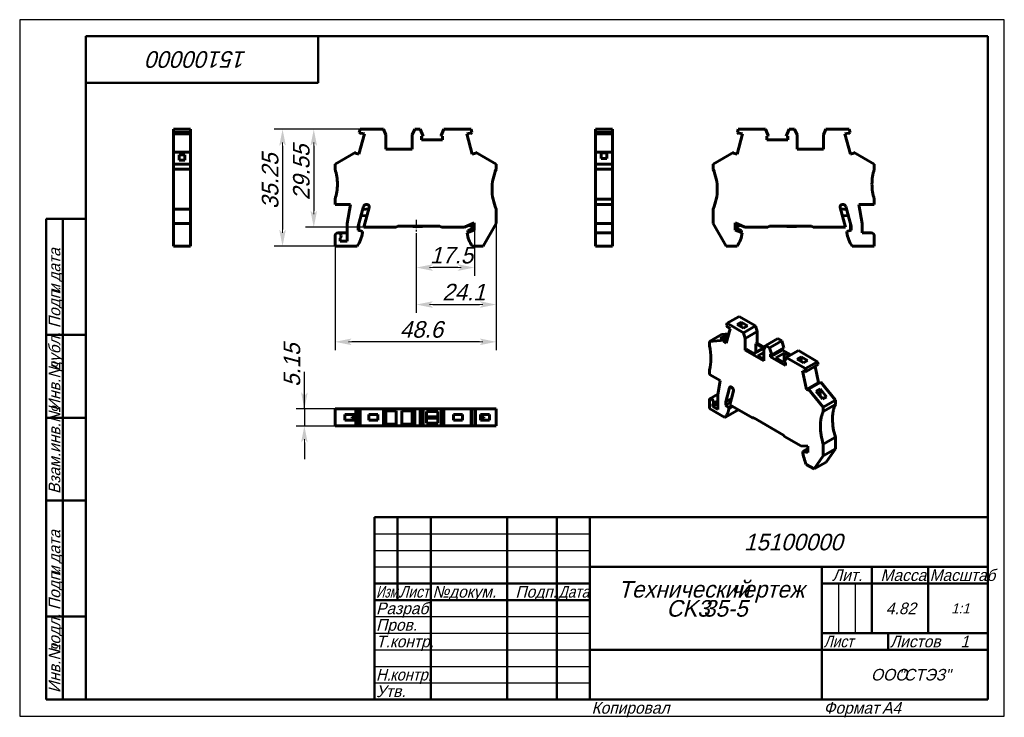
# Model space of a CAD drawing. Header units: millimetres. Extents: x 0 to 297, y 0 to 210.
import ezdxf

# ---------------------------------------------------------------- set-up
doc = ezdxf.new("R2010")
doc.units = ezdxf.units.MM
doc.linetypes.add('CENTER_per1_scale0.079724', pattern=[4.05, 2.53125, -0.50625, 0.50625, -0.50625])
doc.styles.add('TextStyle_1', font='T-FLEX Type A.TTF', dxfattribs={"oblique": 15, "height": 5})
doc.styles.add('TextStyle_2', font='T-FLEX Type A.TTF', dxfattribs={"oblique": 15, "height": 3.5})
doc.styles.add('TextStyle_3', font='T-FLEX Type A.TTF', dxfattribs={"width": 0.744064, "oblique": 15, "height": 3.5})
doc.styles.add('TextStyle_4', font='T-FLEX Type A.TTF', dxfattribs={"width": 0.883061, "oblique": 15, "height": 3.5})
doc.styles.add('TextStyle_5', font='T-FLEX Type A.TTF', dxfattribs={"width": 0.94413, "oblique": 15, "height": 3.5})
doc.styles.add('TextStyle_6', font='T-FLEX Type A.TTF', dxfattribs={"width": 0.98844, "oblique": 15, "height": 3.5})
doc.styles.add('TextStyle_7', font='T-FLEX Type A.TTF', dxfattribs={"oblique": 15, "height": 5})
doc.styles.add('TextStyle_8', font='T-FLEX Type A.TTF', dxfattribs={"oblique": 15, "height": 3})
doc.styles.add('TextStyle_9', font='T-FLEX Type A.TTF', dxfattribs={"oblique": 15, "height": 3.5})
doc.dimstyles.new('DIM_ST_1', dxfattribs={"dimtxt": 5, "dimasz": 5, "dimexe": 2.5, "dimexo": 0, "dimtad": 1, "dimrnd": 0.01, "dimdsep": 46, "dimtxsty": 'TextStyle_1', "dimblk": 'Arrow_3_C7_Status', "dimcen": 0.09, "dimclrd": 7, "dimclre": 7, "dimclrt": 7, "dimazin": 0, "dimtfac": 1, "dimtdec": 0, "dimtmove": 0, "dimatfit": 0, "dimldrblk": 'NONE', "dimfxl": 1, "dimtvp": 1, "dimtolj": 1, "dimarcsym": 0})

# ---------------------------------------------------------------- blocks, each defined once
blk = doc.blocks.new('Arrow_3_C7_Status')
at = {"color": 7, "linetype": 'Continuous', "lineweight": 0}
blk.add_line((-1, 0), (-0.8, 0), dxfattribs=at)
at = {"color": 7}
blk.add_solid([(-1, -0.2), (0, 0), (-0.8, 0), (-1, 0.2)], dxfattribs=at)
blk = doc.blocks.new('*D5')
at = {"color": 7, "lineweight": -2}
for p, q in [((102.7, 176.96), (76.79, 176.96)), ((79.29, 171.96), (79.29, 146.71)), ((95.14, 141.71), (76.79, 141.71))]:
    blk.add_line(p, q, dxfattribs=at)
at = {"layer": 'Defpoints', "color": 0}
for p in [(102.7, 176.96), (79.29, 141.71), (95.14, 141.71)]:
    blk.add_point(p, dxfattribs=at)
at = {"color": 7, "lineweight": -2, "xscale": 5, "yscale": 5, "zscale": 5}
for p, rotation in [((79.29, 176.96), 89.99999999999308), ((79.29, 141.71), 269.9999999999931)]:
    blk.add_blockref('Arrow_3_C7_Status', p, dxfattribs=dict(at, rotation=rotation))
blk = doc.blocks.new('_None')
blk = doc.blocks.new('*D6')
at = {"color": 7, "lineweight": -2}
for p, q in [((143.74, 148.56), (143.74, 110.37)), ((95.14, 141.71), (95.14, 110.37)), ((138.74, 112.87), (100.14, 112.87))]:
    blk.add_line(p, q, dxfattribs=at)
at = {"layer": 'Defpoints', "color": 0}
for p in [(143.74, 148.56), (95.14, 141.71), (95.14, 112.87)]:
    blk.add_point(p, dxfattribs=at)
at = {"color": 7, "lineweight": -2, "xscale": 5, "yscale": 5, "zscale": 5, "rotation": 180}
blk.add_blockref('Arrow_3_C7_Status', (95.14, 112.87), dxfattribs=at)
at = {"color": 7, "lineweight": -2, "xscale": 5, "yscale": 5, "zscale": 5}
blk.add_blockref('Arrow_3_C7_Status', (143.74, 112.87), dxfattribs=at)
blk = doc.blocks.new('*D7')
at = {"color": 7, "lineweight": -2}
for p, q in [((102.7, 176.96), (86.2, 176.96)), ((88.7, 171.96), (88.7, 152.41)), ((103.8, 147.41), (86.2, 147.41))]:
    blk.add_line(p, q, dxfattribs=at)
at = {"layer": 'Defpoints', "color": 0}
for p in [(102.7, 176.96), (88.7, 147.41), (103.8, 147.41)]:
    blk.add_point(p, dxfattribs=at)
at = {"color": 7, "lineweight": -2, "xscale": 5, "yscale": 5, "zscale": 5}
for p, rotation in [((88.7, 176.96), 89.99999999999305), ((88.7, 147.41), 269.9999999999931)]:
    blk.add_blockref('Arrow_3_C7_Status', p, dxfattribs=dict(at, rotation=rotation))
blk = doc.blocks.new('*D8')
at = {"color": 7, "lineweight": -2}
for p, q in [((119.64, 145.64), (119.64, 132.76)), ((137.14, 146.51), (137.14, 132.76)), ((132.14, 135.26), (124.64, 135.26))]:
    blk.add_line(p, q, dxfattribs=at)
at = {"layer": 'Defpoints', "color": 0}
for p in [(119.64, 145.64), (137.14, 146.51), (119.64, 135.26)]:
    blk.add_point(p, dxfattribs=at)
at = {"color": 7, "lineweight": -2, "xscale": 5, "yscale": 5, "zscale": 5, "rotation": 180}
blk.add_blockref('Arrow_3_C7_Status', (119.64, 135.26), dxfattribs=at)
at = {"color": 7, "lineweight": -2, "xscale": 5, "yscale": 5, "zscale": 5}
blk.add_blockref('Arrow_3_C7_Status', (137.14, 135.26), dxfattribs=at)
blk = doc.blocks.new('*D9')
at = {"color": 7, "lineweight": -2}
for p, q in [((143.74, 148.56), (143.74, 121.61)), ((119.64, 145.64), (119.64, 121.61)), ((124.64, 124.11), (138.74, 124.11))]:
    blk.add_line(p, q, dxfattribs=at)
at = {"layer": 'Defpoints', "color": 0}
for p in [(143.74, 148.56), (119.64, 145.64), (143.74, 124.11)]:
    blk.add_point(p, dxfattribs=at)
at = {"color": 7, "lineweight": -2, "xscale": 5, "yscale": 5, "zscale": 5, "rotation": 180}
blk.add_blockref('Arrow_3_C7_Status', (119.64, 124.11), dxfattribs=at)
at = {"color": 7, "lineweight": -2, "xscale": 5, "yscale": 5, "zscale": 5}
blk.add_blockref('Arrow_3_C7_Status', (143.74, 124.11), dxfattribs=at)
blk = doc.blocks.new('*D10')
at = {"color": 7, "lineweight": -2}
for p, q in [((85.87, 92.64), (85.87, 103.78)), ((85.87, 97.64), (85.87, 102.64)), ((95.14, 92.64), (83.37, 92.64)), ((85.87, 92.64), (85.87, 87.49)), ((95.14, 87.49), (83.37, 87.49)), ((85.87, 82.49), (85.87, 77.49))]:
    blk.add_line(p, q, dxfattribs=at)
at = {"layer": 'Defpoints', "color": 0}
for p in [(95.14, 92.64), (85.87, 87.49), (95.14, 87.49)]:
    blk.add_point(p, dxfattribs=at)
at = {"color": 7, "lineweight": -2, "xscale": 5, "yscale": 5, "zscale": 5}
for p, rotation in [((85.87, 92.64), 269.9999999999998), ((85.87, 87.49), 89.99999999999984)]:
    blk.add_blockref('Arrow_3_C7_Status', p, dxfattribs=dict(at, rotation=rotation))
blk = doc.blocks.new('_FR1Страница_1')
at = {"color": 7, "linetype": 'Continuous', "lineweight": 25}
for p, q in [((0, 210), (0, 0)), ((297, 210), (0, 210)), ((297, 0), (297, 210)), ((107, 55), (172, 55)), ((107, 50), (172, 50)), ((107, 45), (172, 45)), ((247, 40), (247, 25)), ((252, 40), (252, 25)), ((107, 30), (172, 30)), ((107, 25), (172, 25)), ((107, 20), (172, 20)), ((242, 20), (292, 20)), ((262, 20), (262, 20)), ((107, 15), (172, 15)), ((107, 10), (172, 10)), ((0, 0), (297, 0))]:
    blk.add_line(p, q, dxfattribs=at)
at = {"color": 7, "linetype": 'Continuous', "lineweight": 50}
for p, q in [((20, 5), (20, 205)), ((20, 205), (292, 205)), ((90, 191), (90, 205)), ((292, 205), (292, 5)), ((20, 191), (90, 191)), ((8, 5), (8, 150)), ((8, 150), (20, 150)), ((13, 150), (13, 5)), ((8, 115), (20, 115)), ((8, 90), (20, 90)), ((20, 65), (8, 65)), ((107, 5), (107, 60)), ((107, 60), (292, 60)), ((114, 60), (114, 35)), ((124, 60), (124, 5)), ((147, 60), (147, 5)), ((162, 60), (162, 5)), ((172, 60), (172, 5)), ((172, 45), (292, 45)), ((242, 45), (242, 5)), ((257, 45), (257, 25)), ((274, 45), (274, 25)), ((107, 40), (172, 40)), ((242, 40), (292, 40)), ((107, 35), (172, 35)), ((8, 30), (20, 30)), ((242, 25), (292, 25)), ((262, 25), (262, 20)), ((172, 20), (292, 20)), ((20, 5), (8, 5)), ((292, 5), (20, 5))]:
    blk.add_line(p, q, dxfattribs=at)
at = {"color": 7, "oblique": 15}
for s, height, rotation, style, p in [('15100000', 5, 180, 'TextStyle_7', (68.52, 200.5)), ('дата', 3.5, 90, 'TextStyle_2', (12.25, 131.01)), ('Подп.', 3.5, 90, 'TextStyle_2', (12.25, 117)), ('и', 3.5, 90, 'TextStyle_2', (12.25, 127.51)), ('дубл.', 3.5, 90, 'TextStyle_2', (12.25, 104.01)), ('Инв.№', 3.5, 90, 'TextStyle_2', (12.25, 92)), ('Взам.инв.№', 3.5, 90, 'TextStyle_2', (12.25, 67)), ('дата', 3.5, 90, 'TextStyle_2', (12.25, 46.01)), ('Подп.', 3.5, 90, 'TextStyle_2', (12.25, 32)), ('и', 3.5, 90, 'TextStyle_2', (12.25, 42.51)), ('подл.', 3.5, 90, 'TextStyle_2', (12.25, 19.01)), ('Инв.№', 3.5, 90, 'TextStyle_2', (12.25, 7))]:
    blk.add_text(s, height=height, rotation=rotation, dxfattribs=dict(at, style=style)).set_placement(p)
for s, height, style, p in [('15100000', 5, 'TextStyle_7', (218.48, 50)), ('Лит.', 3.5, 'TextStyle_2', (245.03, 40.76)), ('Масса', 3.5, 'TextStyle_2', (259.65, 40.76)), ('№', 3.5, 'TextStyle_2', (124.5, 35.75)), ('Подп.', 3.5, 'TextStyle_2', (149.53, 35.75)), ('Технический', 5, 'TextStyle_7', (180.55, 35.75)), ('чертеж', 5, 'TextStyle_7', (214.51, 35.75)), ('докум.', 3.5, 'TextStyle_2', (129.5, 35.75)), ('Разраб.', 3.5, 'TextStyle_2', (107.5, 30.75)), ('CK3', 5, 'TextStyle_7', (195.07, 30)), ('35-5', 5, 'TextStyle_7', (206.15, 30)), ('4.82', 3.5, 'TextStyle_2', (261.28, 30.75)), ('1:1', 3, 'TextStyle_8', (280.99, 31)), ('Пров.', 3.5, 'TextStyle_2', (107.5, 25.75)), ('Т.контр.', 3.5, 'TextStyle_2', (107.5, 20.75)), ('Листов', 3.5, 'TextStyle_2', (262.5, 20.75)), ('1', 3.5, 'TextStyle_9', (283.78, 20.75)), ('ООО', 3.5, 'TextStyle_2', (256.78, 10.75)), ('"СТЭЗ"', 3.5, 'TextStyle_2', (265.03, 10.75)), ('Утв.', 3.5, 'TextStyle_2', (107.5, 5.75)), ('Копировал', 3.5, 'TextStyle_2', (172.5, 0.75)), ('Формат', 3.5, 'TextStyle_2', (242.5, 0.75)), ('A4', 3.5, 'TextStyle_2', (260.12, 0.75))]:
    blk.add_text(s, height=height, dxfattribs=dict(at, style=style)).set_placement(p)
for s, style, width, p in [('Масштаб', 'TextStyle_6', 0.98844, (274.5, 40.76)), ('Изм.', 'TextStyle_3', 0.744064, (107.5, 35.75)), ('Лист', 'TextStyle_4', 0.883061, (114.5, 35.75)), ('Дата', 'TextStyle_4', 0.883061, (162.5, 35.75)), ('Лист', 'TextStyle_4', 0.883061, (242.5, 20.75)), ('Н.', 'TextStyle_5', 0.94413, (107.5, 10.75)), ('контр.', 'TextStyle_5', 0.94413, (111.75, 10.75))]:
    blk.add_text(s, height=3.5, dxfattribs=dict(at, style=style, width=width)).set_placement(p)
blk = doc.blocks.new('Страница_1')
at = {"color": 7, "linetype": 'Continuous', "lineweight": 60}
for p, q in [((51.505, 176.962), (46.355, 176.962)), ((46.355, 176.962), (46.355, 175.999)), ((46.355, 175.999), (46.355, 175.567)), ((46.355, 175.999), (51.505, 175.999)), ((51.505, 175.567), (46.355, 175.567)), ((46.355, 175.553), (46.355, 175.565)), ((46.355, 175.553), (51.505, 175.553)), ((46.355, 175.553), (46.355, 170.084)), ((51.505, 176.962), (51.505, 175.999)), ((51.505, 175.999), (51.505, 175.567)), ((51.505, 175.553), (51.505, 175.565)), ((51.505, 175.553), (51.505, 170.084)), ((103.975, 175.553), (102.338, 169.443)), ((102.438, 175.999), (102.696, 176.962)), ((102.871, 175.567), (102.438, 175.999)), ((102.696, 176.962), (109.717, 176.962)), ((102.871, 175.567), (102.941, 175.83)), ((102.941, 175.83), (103.975, 175.553)), ((109.717, 176.962), (110.436, 175.262)), ((110.436, 170.962), (110.436, 175.262)), ((118.436, 175.262), (119.154, 176.962)), ((118.436, 170.962), (118.436, 175.262)), ((119.154, 176.962), (120.826, 176.962)), ((120.826, 176.962), (121.751, 174.857)), ((127.125, 175.096), (127.945, 176.962)), ((127.945, 176.962), (136.176, 176.962)), ((134.897, 175.553), (135.93, 175.83)), ((134.897, 175.553), (136.534, 169.443)), ((135.93, 175.83), (136.001, 175.567)), ((136.434, 175.999), (136.001, 175.567)), ((136.176, 176.962), (136.434, 175.999)), ((173.662, 175.999), (173.662, 176.962)), ((173.662, 176.962), (178.812, 176.962)), ((173.662, 175.567), (173.662, 175.999)), ((173.662, 175.999), (178.812, 175.999)), ((178.812, 175.567), (173.662, 175.567)), ((173.662, 175.565), (173.662, 175.553)), ((173.662, 175.553), (178.812, 175.553)), ((173.662, 175.553), (173.662, 170.084)), ((178.812, 175.999), (178.812, 176.962)), ((178.812, 175.567), (178.812, 175.999)), ((178.812, 175.565), (178.812, 175.553)), ((178.812, 175.553), (178.812, 170.084)), ((218.01, 175.553), (216.373, 169.443)), ((216.731, 176.962), (216.473, 175.999)), ((216.473, 175.999), (216.906, 175.567)), ((224.961, 176.962), (216.731, 176.962)), ((216.976, 175.83), (216.906, 175.567)), ((218.01, 175.553), (216.976, 175.83)), ((225.781, 175.096), (224.961, 176.962)), ((232.08, 176.962), (231.155, 174.857)), ((233.752, 176.962), (232.08, 176.962)), ((234.471, 175.262), (233.752, 176.962)), ((234.471, 170.962), (234.471, 175.262)), ((243.189, 176.962), (242.471, 175.262)), ((242.471, 170.962), (242.471, 175.262)), ((250.21, 176.962), (243.189, 176.962)), ((249.965, 175.83), (248.932, 175.553)), ((248.932, 175.553), (250.569, 169.443)), ((250.036, 175.567), (249.965, 175.83)), ((250.036, 175.567), (250.468, 175.999)), ((250.468, 175.999), (250.21, 176.962)), ((121.751, 174.857), (121.223, 174.857)), ((121.223, 174.857), (121.223, 173.787)), ((121.223, 173.787), (127.548, 173.787)), ((127.125, 175.096), (127.125, 174.857)), ((127.548, 174.857), (127.125, 174.857)), ((127.548, 173.787), (127.548, 174.857)), ((225.358, 173.787), (225.358, 174.857)), ((225.358, 174.857), (225.781, 174.857)), ((225.358, 173.787), (231.683, 173.787)), ((225.781, 175.096), (225.781, 174.857)), ((231.155, 174.857), (231.683, 174.857)), ((231.683, 174.857), (231.683, 173.787)), ((46.355, 170.082), (46.355, 166.465)), ((46.355, 170.082), (51.505, 170.082)), ((51.505, 170.082), (51.505, 166.465)), ((95.136, 166.465), (101.401, 170.082)), ((101.304, 169.72), (101.401, 170.082)), ((102.338, 169.443), (101.304, 169.72)), ((110.436, 170.962), (118.436, 170.962)), ((137.567, 169.72), (136.534, 169.443)), ((137.47, 170.082), (137.567, 169.72)), ((137.47, 170.082), (143.736, 166.465)), ((173.662, 166.465), (173.662, 170.082)), ((178.812, 170.082), (173.662, 170.082)), ((175.387, 168.139), (175.387, 169.813)), ((175.387, 169.813), (177.087, 169.813)), ((177.087, 169.813), (177.087, 168.139)), ((178.812, 166.465), (178.812, 170.082)), ((215.436, 170.082), (209.171, 166.465)), ((215.436, 170.082), (215.339, 169.72)), ((215.339, 169.72), (216.373, 169.443)), ((242.471, 170.962), (234.471, 170.962)), ((250.569, 169.443), (251.602, 169.72)), ((257.771, 166.465), (251.505, 170.082)), ((251.602, 169.72), (251.505, 170.082)), ((46.355, 166.465), (51.505, 166.465)), ((46.355, 164.912), (46.355, 166.465)), ((48.08, 169.207), (49.78, 169.207)), ((48.08, 167.648), (48.08, 169.207)), ((49.78, 167.648), (48.08, 167.648)), ((49.78, 169.207), (49.78, 167.648)), ((51.505, 164.912), (51.505, 166.465)), ((95.136, 166.465), (95.136, 164.912)), ((143.736, 164.912), (143.736, 166.465)), ((173.662, 166.465), (173.662, 164.912)), ((173.662, 166.465), (178.812, 166.465)), ((177.087, 168.139), (175.387, 168.139)), ((178.812, 166.465), (178.812, 164.912)), ((209.171, 164.912), (209.171, 166.465)), ((257.771, 166.465), (257.771, 164.912)), ((46.355, 164.912), (51.505, 164.912)), ((46.355, 164.912), (46.355, 158.912)), ((51.505, 164.912), (51.505, 158.912)), ((173.662, 164.912), (178.812, 164.912)), ((173.662, 160.412), (173.662, 164.912)), ((178.812, 160.412), (178.812, 164.912)), ((173.662, 155.912), (173.662, 160.412)), ((178.812, 155.912), (178.812, 160.412)), ((46.355, 158.912), (46.355, 152.912)), ((51.505, 158.912), (51.505, 152.912)), ((95.136, 155.912), (95.136, 154.312)), ((173.662, 155.912), (173.662, 154.312)), ((173.662, 155.912), (178.812, 155.912)), ((178.812, 155.912), (178.812, 154.312)), ((257.771, 155.912), (257.771, 154.312)), ((46.355, 152.912), (46.355, 148.565)), ((46.355, 152.912), (51.505, 152.912)), ((51.505, 152.912), (51.505, 148.565)), ((99.748, 154.312), (95.136, 154.312)), ((98.736, 148.574), (99.748, 154.312)), ((103.745, 153.719), (102.136, 147.712)), ((103.492, 152.775), (105.276, 152.931)), ((103.797, 147.412), (105.396, 153.38)), ((143.736, 152.912), (143.736, 148.565)), ((178.812, 154.312), (173.662, 154.312)), ((173.662, 148.574), (173.662, 154.312)), ((178.812, 148.574), (178.812, 154.312)), ((209.171, 152.912), (209.171, 148.565)), ((249.109, 147.412), (247.51, 153.38)), ((249.414, 152.775), (247.631, 152.931)), ((249.161, 153.719), (250.771, 147.712)), ((253.159, 154.312), (257.771, 154.312)), ((254.171, 148.574), (253.159, 154.312)), ((46.355, 148.565), (46.355, 141.712)), ((51.505, 148.565), (46.355, 148.565)), ((51.505, 148.565), (51.505, 141.712)), ((98.736, 143.212), (98.736, 148.574)), ((102.969, 150.822), (104.752, 150.978)), ((137.136, 148.785), (134.192, 147.412)), ((137.136, 146.512), (137.136, 148.785)), ((143.736, 148.565), (139.792, 141.712)), ((173.662, 145.712), (173.662, 148.574)), ((173.662, 148.574), (178.812, 148.574)), ((178.812, 145.712), (178.812, 148.574)), ((209.171, 148.565), (213.114, 141.712)), ((215.771, 146.512), (215.771, 148.785)), ((215.771, 148.785), (218.714, 147.412)), ((249.937, 150.822), (248.154, 150.978)), ((254.171, 145.712), (254.171, 148.574)), ((96.036, 145.712), (98.736, 145.712)), ((102.136, 147.712), (102.136, 146.512)), ((102.136, 146.512), (103.436, 146.164)), ((102.271, 148.217), (102.271, 146.524)), ((102.271, 146.476), (102.271, 146.524)), ((103.436, 146.164), (103.436, 145.812)), ((113.516, 147.412), (103.797, 147.412)), ((114.036, 147.712), (113.516, 147.412)), ((126.686, 147.712), (114.036, 147.712)), ((118.511, 147.712), (118.571, 147.662)), ((118.571, 147.662), (121.471, 147.662)), ((121.531, 147.712), (121.471, 147.662)), ((127.205, 147.412), (126.686, 147.712)), ((134.192, 147.412), (127.205, 147.412)), ((134.948, 145.716), (137.136, 146.512)), ((135.146, 146.457), (136.671, 147.012)), ((135.146, 146.457), (135.146, 145.788)), ((136.671, 147.562), (135.46, 148.003)), ((136.671, 147.012), (136.671, 147.562)), ((173.662, 145.712), (173.662, 144.812)), ((173.662, 145.712), (174.662, 145.712)), ((178.812, 145.712), (174.663, 145.712)), ((178.812, 145.712), (178.812, 144.812)), ((217.958, 145.716), (215.771, 146.512)), ((216.235, 147.562), (217.447, 148.003)), ((216.235, 147.012), (216.235, 147.562)), ((217.76, 146.457), (216.235, 147.012)), ((217.76, 146.457), (217.76, 145.788)), ((218.714, 147.412), (225.701, 147.412)), ((225.701, 147.412), (226.221, 147.712)), ((226.221, 147.712), (238.871, 147.712)), ((231.376, 147.712), (231.435, 147.662)), ((234.335, 147.662), (231.435, 147.662)), ((234.395, 147.712), (234.335, 147.662)), ((238.871, 147.712), (239.39, 147.412)), ((239.39, 147.412), (249.109, 147.412)), ((250.771, 146.512), (249.471, 146.164)), ((249.471, 146.164), (249.471, 145.812)), ((250.635, 148.217), (250.635, 146.524)), ((250.635, 146.476), (250.635, 146.524)), ((250.771, 147.712), (250.771, 146.512)), ((254.171, 145.712), (256.871, 145.712)), ((95.136, 144.812), (95.136, 141.712)), ((96.636, 144.141), (96.636, 143.212)), ((96.636, 143.212), (98.736, 143.212)), ((173.662, 144.812), (173.662, 141.712)), ((178.812, 144.812), (178.812, 141.712)), ((257.771, 144.812), (257.771, 141.712)), ((51.505, 141.712), (46.355, 141.712)), ((101.777, 141.712), (95.136, 141.712)), ((139.792, 141.712), (136.484, 141.712)), ((178.812, 141.712), (173.662, 141.712)), ((213.114, 141.712), (216.422, 141.712)), ((251.13, 141.712), (257.771, 141.712)), ((217.024, 120.555), (213.383, 118.453)), ((217.024, 120.555), (221.989, 117.689)), ((214.287, 116.78), (213.129, 112.46)), ((213.2, 117.772), (213.383, 118.453)), ((213.506, 117.242), (213.2, 117.772)), ((213.383, 118.453), (218.347, 115.586)), ((213.506, 117.242), (213.556, 117.428)), ((213.506, 117.242), (213.663, 117.333)), ((213.556, 117.428), (214.287, 116.78)), ((216.434, 118.1), (217.636, 118.794)), ((218.343, 116.997), (216.434, 118.1)), ((217.636, 118.794), (219.545, 117.691)), ((217.636, 118.794), (217.636, 117.406)), ((219.545, 117.691), (218.343, 116.997)), ((218.347, 115.586), (221.989, 117.689)), ((218.856, 113.905), (222.497, 116.007)), ((221.989, 117.689), (222.497, 116.007)), ((222.497, 112.496), (222.497, 116.007)), ((211.678, 115.071), (208.037, 112.968)), ((208.037, 112.968), (212.467, 113.364)), ((208.037, 112.968), (208.037, 111.7)), ((211.307, 113.855), (212.509, 114.549)), ((213.358, 114.039), (211.307, 113.855)), ((211.678, 115.071), (213.882, 115.267)), ((212.399, 113.108), (213.469, 113.726)), ((212.399, 113.108), (212.467, 113.364)), ((213.129, 112.46), (212.399, 113.108)), ((212.467, 113.364), (213.537, 113.982)), ((212.509, 114.549), (213.718, 114.657)), ((212.509, 114.549), (212.509, 113.963)), ((213.588, 114.172), (213.358, 114.039)), ((218.347, 115.586), (218.856, 113.905)), ((218.856, 110.394), (218.856, 113.905)), ((225.02, 111.734), (228.662, 113.836)), ((229.844, 113.154), (226.203, 111.051)), ((228.662, 113.836), (229.844, 113.154)), ((229.844, 113.154), (230.498, 111.057)), ((218.856, 110.394), (219.262, 110.629)), ((218.856, 110.394), (224.512, 107.128)), ((221.49, 109.343), (219.262, 110.629)), ((224.318, 110.976), (221.49, 109.343)), ((222.091, 112.262), (222.497, 112.496)), ((222.091, 112.262), (224.318, 110.976)), ((222.091, 112.262), (222.091, 109.69)), ((222.497, 112.496), (224.766, 111.186)), ((224.512, 110.639), (225.02, 111.734)), ((224.512, 107.128), (224.512, 110.639)), ((225.02, 111.734), (226.203, 111.051)), ((226.203, 111.051), (226.857, 108.955)), ((230.125, 110.399), (226.483, 108.297)), ((230.498, 111.057), (226.857, 108.955)), ((230.125, 110.842), (230.125, 110.399)), ((232.633, 108.951), (230.125, 110.399)), ((231.237, 108.145), (234.878, 110.247)), ((234.878, 110.247), (240.698, 106.887)), ((222.692, 108.649), (224.512, 109.7)), ((224.512, 107.597), (222.692, 108.649)), ((226.483, 109.17), (226.483, 108.297)), ((226.857, 108.955), (226.483, 109.17)), ((226.483, 108.297), (230.956, 105.714)), ((228.083, 108.047), (230.558, 109.475)), ((230.523, 106.638), (228.083, 108.047)), ((230.558, 109.475), (232.05, 108.614)), ((230.558, 109.475), (230.558, 106.658)), ((230.657, 106.955), (231.237, 108.145)), ((230.657, 106.955), (230.657, 106.761)), ((231.237, 108.145), (237.056, 104.785)), ((234.536, 107.648), (235.738, 108.343)), ((236.445, 106.546), (234.536, 107.648)), ((235.738, 108.343), (237.647, 107.24)), ((235.738, 108.343), (235.738, 106.954)), ((237.647, 107.24), (236.445, 106.546)), ((208.037, 104.352), (208.037, 103.045)), ((230.696, 106.738), (230.523, 106.638)), ((230.956, 106.588), (230.657, 106.761)), ((230.956, 105.714), (230.956, 106.588)), ((236.152, 104.156), (237.31, 98.499)), ((236.152, 104.156), (236.883, 103.96)), ((236.883, 103.96), (236.933, 103.717)), ((240.698, 106.887), (237.056, 104.785)), ((237.056, 104.785), (237.239, 103.893)), ((237.239, 103.893), (240.88, 105.996)), ((239.957, 105.462), (240.951, 100.602)), ((240.698, 106.887), (240.88, 105.996)), ((211.298, 101.163), (208.037, 103.045)), ((210.582, 96.89), (211.298, 101.163)), ((237.239, 103.893), (236.933, 103.717)), ((214.125, 99.047), (212.987, 94.799)), ((214.161, 93.876), (215.292, 98.096)), ((215.3, 98.136), (215.255, 97.967)), ((237.31, 98.499), (240.951, 100.602)), ((238.04, 98.304), (237.31, 98.499)), ((237.972, 98.639), (241.614, 100.741)), ((237.972, 98.639), (242.402, 93.127)), ((237.972, 98.639), (238.04, 98.304)), ((240.263, 98.01), (241.465, 98.704)), ((241.239, 100.525), (240.951, 100.602)), ((241.465, 98.704), (243.374, 96.329)), ((241.465, 98.704), (241.465, 96.514)), ((241.614, 100.741), (246.044, 95.23)), ((208.037, 95.289), (208.037, 92.758)), ((210.614, 97.081), (208.223, 95.701)), ((210.582, 92.513), (210.582, 96.89)), ((212.987, 94.799), (214.666, 95.768)), ((214.762, 96.126), (214.666, 95.768)), ((214.666, 95.768), (214.666, 95.759)), ((214.762, 96.126), (214.765, 96.127)), ((214.762, 96.126), (214.762, 96.116)), ((215.255, 97.967), (215.257, 97.966)), ((242.172, 95.635), (240.263, 98.01)), ((243.374, 96.329), (242.172, 95.635)), ((242.402, 93.127), (246.044, 95.23)), ((246.044, 93.962), (246.044, 95.23)), ((95.136, 92.641), (95.136, 87.491)), ((95.136, 92.641), (101.401, 92.641)), ((101.401, 87.491), (101.401, 92.641)), ((102.338, 92.641), (101.403, 92.641)), ((102.338, 87.491), (102.338, 92.641)), ((102.436, 92.641), (102.338, 92.641)), ((102.438, 92.641), (102.438, 87.491)), ((102.438, 92.641), (102.696, 92.641)), ((102.696, 92.641), (109.717, 92.641)), ((102.696, 92.641), (102.696, 87.491)), ((109.717, 87.491), (109.717, 92.641)), ((109.717, 92.641), (110.436, 92.641)), ((110.436, 92.641), (118.436, 92.641)), ((110.436, 87.491), (110.436, 92.641)), ((118.436, 92.641), (118.436, 87.491)), ((118.436, 92.641), (119.154, 92.641)), ((119.154, 87.491), (119.154, 92.641)), ((119.154, 92.641), (120.826, 92.641)), ((120.826, 92.641), (120.826, 87.491)), ((120.826, 92.641), (121.751, 92.641)), ((121.751, 92.641), (121.751, 87.491)), ((127.123, 92.641), (121.753, 92.641)), ((127.125, 92.641), (127.945, 92.641)), ((127.125, 92.641), (127.125, 87.491)), ((127.945, 87.491), (127.945, 92.641)), ((127.945, 92.641), (136.176, 92.641)), ((136.176, 92.641), (136.176, 87.491)), ((136.176, 92.641), (136.434, 92.641)), ((136.434, 87.491), (136.434, 92.641)), ((136.436, 92.641), (136.534, 92.641)), ((137.468, 92.641), (136.534, 92.641)), ((136.534, 87.491), (136.534, 92.641)), ((137.47, 87.491), (137.47, 92.641)), ((137.47, 92.641), (143.736, 92.641)), ((143.736, 87.491), (143.736, 92.641)), ((212.733, 90.046), (208.037, 92.758)), ((209.097, 93.37), (210.582, 94.227)), ((209.097, 94.129), (209.097, 93.37)), ((209.097, 93.37), (210.582, 92.513)), ((209.123, 94.142), (210.582, 94.984)), ((216.374, 92.149), (212.733, 90.046)), ((212.987, 94.799), (212.987, 93.819)), ((212.987, 93.819), (214.358, 94.611)), ((212.987, 93.819), (213.906, 93.004)), ((213.906, 93.004), (214.788, 93.514)), ((213.906, 92.717), (215.037, 93.37)), ((213.906, 93.004), (213.906, 92.717)), ((221.034, 89.908), (214.161, 93.876)), ((242.402, 91.859), (246.044, 93.962)), ((242.402, 91.859), (242.402, 93.127)), ((98.036, 90.916), (100.936, 90.916)), ((98.036, 89.216), (98.036, 90.916)), ((100.936, 89.216), (98.036, 89.216)), ((100.421, 90.266), (100.291, 90.266)), ((100.291, 89.866), (100.291, 90.266)), ((100.421, 89.866), (100.291, 89.866)), ((100.421, 90.266), (100.421, 89.866)), ((100.421, 90.266), (100.936, 90.266)), ((100.421, 89.866), (100.936, 89.866)), ((100.936, 90.916), (100.936, 89.216)), ((105.286, 89.216), (105.286, 90.916)), ((105.286, 90.916), (107.986, 90.916)), ((107.986, 89.216), (105.286, 89.216)), ((107.986, 90.916), (107.986, 89.216)), ((110.436, 92.066), (113.586, 92.066)), ((113.586, 92.066), (113.586, 88.066)), ((115.286, 88.066), (115.286, 92.066)), ((115.286, 92.066), (118.436, 92.066)), ((122.661, 91.816), (126.111, 91.816)), ((122.661, 88.316), (122.661, 91.816)), ((122.661, 90.266), (126.111, 90.266)), ((122.661, 89.866), (126.111, 89.866)), ((126.111, 91.816), (126.111, 88.316)), ((130.886, 90.916), (133.586, 90.916)), ((130.886, 89.216), (130.886, 90.916)), ((133.586, 89.216), (130.886, 89.216)), ((133.586, 90.916), (133.586, 89.216)), ((138.986, 90.916), (141.686, 90.916)), ((138.986, 89.216), (138.986, 90.916)), ((138.986, 90.266), (139.321, 90.266)), ((138.986, 89.866), (139.321, 89.866)), ((141.686, 89.216), (138.986, 89.216)), ((140.021, 90.266), (139.321, 90.266)), ((139.321, 90.266), (139.321, 89.866)), ((140.021, 89.866), (139.321, 89.866)), ((140.021, 90.266), (140.021, 89.866)), ((141.686, 90.916), (141.686, 89.216)), ((221.401, 89.941), (221.034, 89.908)), ((230.346, 84.776), (221.401, 89.941)), ((95.136, 87.491), (101.401, 87.491)), ((102.338, 87.491), (101.403, 87.491)), ((102.436, 87.491), (102.338, 87.491)), ((102.438, 87.491), (102.696, 87.491)), ((102.696, 87.491), (109.717, 87.491)), ((109.717, 87.491), (110.436, 87.491)), ((113.586, 88.066), (110.436, 88.066)), ((110.436, 87.491), (118.436, 87.491)), ((118.436, 88.066), (115.286, 88.066)), ((118.436, 87.491), (119.154, 87.491)), ((119.154, 87.491), (120.826, 87.491)), ((120.826, 87.491), (121.751, 87.491)), ((121.753, 87.491), (127.123, 87.491)), ((126.111, 88.316), (122.661, 88.316)), ((127.125, 87.491), (127.945, 87.491)), ((127.945, 87.491), (136.176, 87.491)), ((136.176, 87.491), (136.434, 87.491)), ((136.436, 87.491), (136.534, 87.491)), ((137.468, 87.491), (136.534, 87.491)), ((137.47, 87.491), (143.736, 87.491)), ((230.713, 84.319), (230.346, 84.776)), ((235.654, 81.467), (230.713, 84.319)), ((242.402, 82.062), (246.044, 84.164)), ((246.044, 84.164), (246.044, 80.614)), ((237.735, 81.386), (235.654, 81.467)), ((237.735, 80.666), (236.189, 79.773)), ((237.735, 79.53), (237.735, 81.386)), ((242.402, 82.062), (242.402, 78.512)), ((246.044, 80.614), (242.402, 78.512)), ((246.044, 80.614), (243.255, 76.629)), ((236.189, 79.773), (237.735, 79.53)), ((242.402, 78.512), (239.614, 74.527)), ((239.614, 74.527), (237.275, 75.877)), ((243.255, 76.629), (239.614, 74.527))]:
    blk.add_line(p, q, dxfattribs=at)
at = {"color": 7, "linetype": 'CENTER_per1_scale0.079724', "lineweight": 25}
blk.add_line((119.636, 149.687), (119.636, 145.637), dxfattribs=at)
blk.add_line((119.636, 149.687), (119.636, 145.637), dxfattribs=at)
at = {"color": 7, "lineweight": 60, "flags": 128}
for points in [[(214.834, 99.094), (214.797, 99.126), (214.76, 99.156), (214.723, 99.183), (214.685, 99.207), (214.647, 99.228), (214.61, 99.247), (214.572, 99.262), (214.535, 99.274), (214.499, 99.284), (214.464, 99.289), (214.429, 99.292), (214.395, 99.292), (214.363, 99.288), (214.332, 99.281), (214.303, 99.27), (214.275, 99.257), (214.249, 99.241), (214.225, 99.221), (214.203, 99.199), (214.183, 99.173), (214.165, 99.145), (214.149, 99.115), (214.136, 99.082), (214.125, 99.047)], [(214.896, 99.036), (214.946, 98.994), (214.995, 98.947), (215.042, 98.895), (215.086, 98.839), (215.128, 98.78), (215.166, 98.718), (215.2, 98.654), (215.23, 98.588), (215.256, 98.522), (215.277, 98.455), (215.292, 98.39), (215.303, 98.325), (215.308, 98.263), (215.308, 98.204), (215.303, 98.148), (215.292, 98.096)], [(209.31, 94.554), (209.308, 94.613), (209.302, 94.673), (209.292, 94.736), (209.278, 94.799), (209.261, 94.863), (209.24, 94.928), (209.216, 94.992), (209.188, 95.056), (209.157, 95.119), (209.123, 95.181), (209.087, 95.242), (209.047, 95.3), (209.006, 95.356), (208.962, 95.409), (208.917, 95.46), (208.87, 95.507), (208.822, 95.55), (208.773, 95.59), (208.723, 95.625), (208.673, 95.656), (208.623, 95.683), (208.574, 95.705), (208.525, 95.722), (208.477, 95.734), (208.43, 95.741), (208.384, 95.743), (208.341, 95.74), (208.299, 95.732), (208.26, 95.719), (208.223, 95.701), (208.189, 95.678), (208.158, 95.651), (208.131, 95.619), (208.106, 95.582), (208.085, 95.542), (208.068, 95.498), (208.054, 95.45), (208.045, 95.399), (208.039, 95.345), (208.037, 95.289)], [(209.097, 94.129), (209.13, 94.146), (209.16, 94.167), (209.187, 94.191), (209.212, 94.219), (209.235, 94.251), (209.254, 94.286), (209.271, 94.324), (209.285, 94.365), (209.296, 94.409), (209.303, 94.455), (209.308, 94.503), (209.31, 94.554)], [(212.733, 90.046), (212.833, 90.156), (212.93, 90.271), (213.023, 90.391), (213.112, 90.516), (213.197, 90.646), (213.276, 90.778), (213.352, 90.915), (213.423, 91.057), (213.49, 91.203), (213.554, 91.356), (213.614, 91.514), (213.67, 91.675), (213.721, 91.842), (213.767, 92.012), (213.808, 92.182), (213.845, 92.357), (213.878, 92.535), (213.906, 92.717)], [(216.374, 92.149), (216.475, 92.258), (216.572, 92.373), (216.631, 92.45)], [(246.044, 93.962), (245.949, 93.757), (245.859, 93.546), (245.774, 93.331), (245.695, 93.11), (245.62, 92.883), (245.553, 92.656), (245.491, 92.425), (245.434, 92.188), (245.382, 91.947), (245.335, 91.698), (245.293, 91.444), (245.257, 91.185), (245.227, 90.923), (245.202, 90.656), (245.183, 90.391), (245.169, 90.122), (245.161, 89.85), (245.158, 89.574)], [(242.402, 91.859), (242.307, 91.654), (242.217, 91.444), (242.132, 91.228), (242.053, 91.007), (241.979, 90.781), (241.911, 90.554), (241.849, 90.322), (241.792, 90.086), (241.74, 89.845), (241.693, 89.595), (241.652, 89.341), (241.616, 89.083), (241.585, 88.82), (241.56, 88.554), (241.541, 88.289), (241.528, 88.02), (241.519, 87.747), (241.517, 87.472)]]:
    blk.add_lwpolyline(points, dxfattribs=at)
at = {"color": 7, "linetype": 'Continuous', "lineweight": 60}
for centre, radius, start, end in [((80.827, 160.412), 15, 0, 17.4576), ((157.483, 158.912), 15, 156.42182, 180), ((195.423, 158.912), 15, 360, 23.57818), ((272.08, 160.412), 15, 162.5424, 180), ((80.827, 160.412), 15, 342.5424, 0), ((272.08, 160.412), 15, 180, 197.4576), ((157.483, 158.912), 15, 180, 203.57818), ((195.423, 158.912), 15, 336.42182, 360), ((104.518, 153.512), 0.8, 73.31672, 165), ((104.588, 153.597), 0.7, 69.24613, 76.79952), ((104.72, 153.561), 0.7, 345, 80.46478), ((248.186, 153.561), 0.7, 99.53522, 195), ((248.318, 153.597), 0.7, 103.20048, 110.75387), ((248.388, 153.512), 0.8, 15, 106.68328), ((96.036, 144.812), 0.9, 360, 180), ((94.042, 147.228), 9.5, 324.50968, 351.4318), ((144.836, 147.212), 10, 188.60469, 213.36701), ((208.071, 147.212), 10, 326.63299, 351.39531), ((258.865, 147.228), 9.5, 188.5682, 215.49032), ((256.871, 144.812), 0.9, 0, 90), ((96.036, 144.812), 0.9, 311.81031, 0), ((191.12, 107.603), 17.406, 0.46413, 13.61508), ((197.431, 107.611), 11.095, 342.91987, 0.6891), ((214.216, 98.367), 0.954, 44.52352, 49.63853), ((263.679, 89.828), 18.522, 180.78466, 197.80572), ((260.037, 87.725), 18.522, 180.78466, 197.80572), ((250.514, 81.667), 14.45, 187.52962, 203.62014)]:
    blk.add_arc(centre, radius, start, end, dxfattribs=at)
blk.add_blockref('_FR1Страница_1', (0, 0))
at = {"color": 7, "style": 'TextStyle_1', "oblique": 15}
for s, p in [('35.25', (78.036, 152.905)), ('29.55', (87.446, 155.577)), ('5.15', (84.616, 99.311))]:
    blk.add_text(s, height=5, rotation=90, dxfattribs=at).set_placement(p)
for s, p in [('17.5', (123.741, 136.507)), ('24.1', (127.473, 125.357)), ('48.6', (114.658, 114.117))]:
    blk.add_text(s, height=5, dxfattribs=at).set_placement(p)
for base, p1, p2, angle, picture, middle in [((79.286, 141.712), (102.696, 176.962), (95.136, 141.712), 270, '*D5', (79.286, 159.337)), ((88.696, 147.412), (102.696, 176.962), (103.797, 147.412), 270, '*D7', (88.696, 162.187)), ((95.136, 112.867), (143.736, 148.565), (95.136, 141.712), 180, '*D6', (120.016, 112.867)), ((119.636, 135.257), (137.136, 146.512), (119.636, 145.637), 180, '*D8', (128.386, 135.257)), ((85.866, 87.491), (95.136, 92.641), (95.136, 87.491), 270, '*D10', (85.866, 103.778))]:
    dim = blk.add_linear_dim(base=base, p1=p1, p2=p2, angle=angle, text=' ', dimstyle='DIM_ST_1')
    dim.commit()
    dim.dimension.update_dxf_attribs({"geometry": picture, "text_midpoint": middle, "dimtype": 160})
dim = blk.add_linear_dim(base=(143.736, 124.107), p1=(119.636, 145.637), p2=(143.736, 148.565), text=' ', dimstyle='DIM_ST_1')
dim.commit()
dim.dimension.update_dxf_attribs({"geometry": '*D9', "text_midpoint": (132.296, 124.107), "dimtype": 160})

msp = doc.modelspace()

# ---------------------------------------------------------------- block references
msp.add_blockref('Страница_1', (0, 0))

doc.saveas('drawing.dxf')
